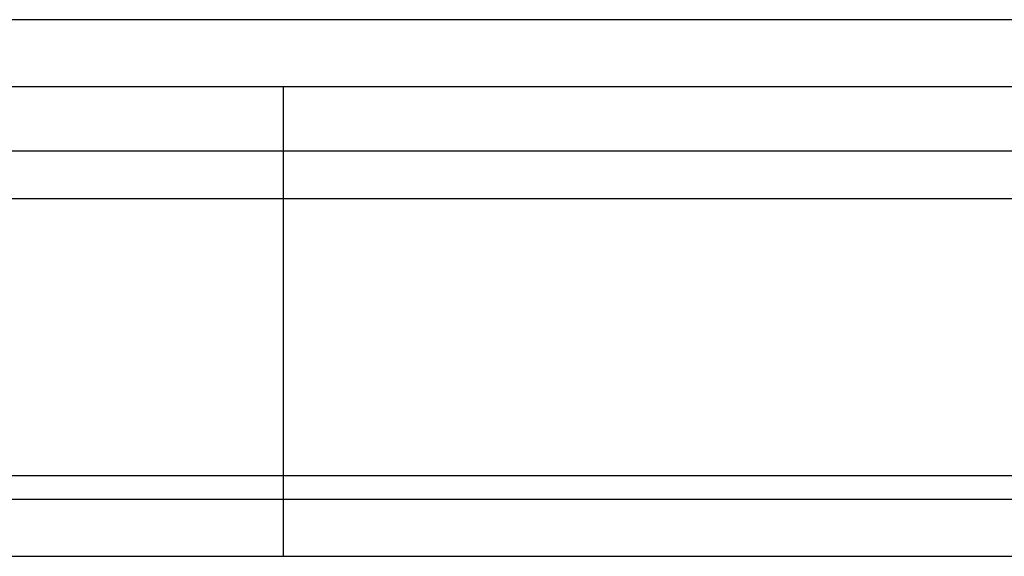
# Model space of a CAD drawing. Header units: millimetres. Extents: x 96 to 887, y 184 to 439.
# Tile 35 of 53: x 714 to 743, y 227 to 243. Entities that reach past the tile are written whole.
import ezdxf
from ezdxf.lldxf.tags import DXFTag

# ---------------------------------------------------------------- set-up
doc = ezdxf.new("R2010")
doc.units = ezdxf.units.MM
doc.header["$LTSCALE"] = 0.15
doc.layers.add('HID', color=2, linetype='DASHED')
doc.layers.add('OUT', color=3, linetype='CONTINUOUS')
tags = doc.linetypes.add('DASHED', pattern=[25.72, 12.86, -12.86]).pattern_tags.tags
tags[6:7] = [DXFTag(74, 4), DXFTag(75, 0), DXFTag(340, '0'), DXFTag(46, 0.0), DXFTag(50, 0.0), DXFTag(44, 0.0), DXFTag(45, 0.0)]
tags[4:5] = [DXFTag(74, 4), DXFTag(75, 0), DXFTag(340, '0'), DXFTag(46, 0.0), DXFTag(50, 0.0), DXFTag(44, 0.0), DXFTag(45, 0.0)]

msp = doc.modelspace()

# ---------------------------------------------------------------- linework, layer by layer
at = {"layer": 'HID', "color": 0, "ltscale": 2}
msp.add_line((721.926, 241.158), (721.926, 227.158), dxfattribs=at)
at = {"layer": 'OUT', "color": 0}
for p, q in [((802.926, 243.158), (596.426, 243.158)), ((802.926, 241.158), (596.426, 241.158)), ((469.292, 239.243), (857.926, 239.243)), ((468.865, 237.829), (857.926, 237.829)), ((465.221, 229.572), (857.926, 229.572)), ((464.835, 228.865), (857.926, 228.865)), ((377.926, 227.158), (857.926, 227.158))]:
    msp.add_line(p, q, dxfattribs=at)

doc.saveas('drawing.dxf')
